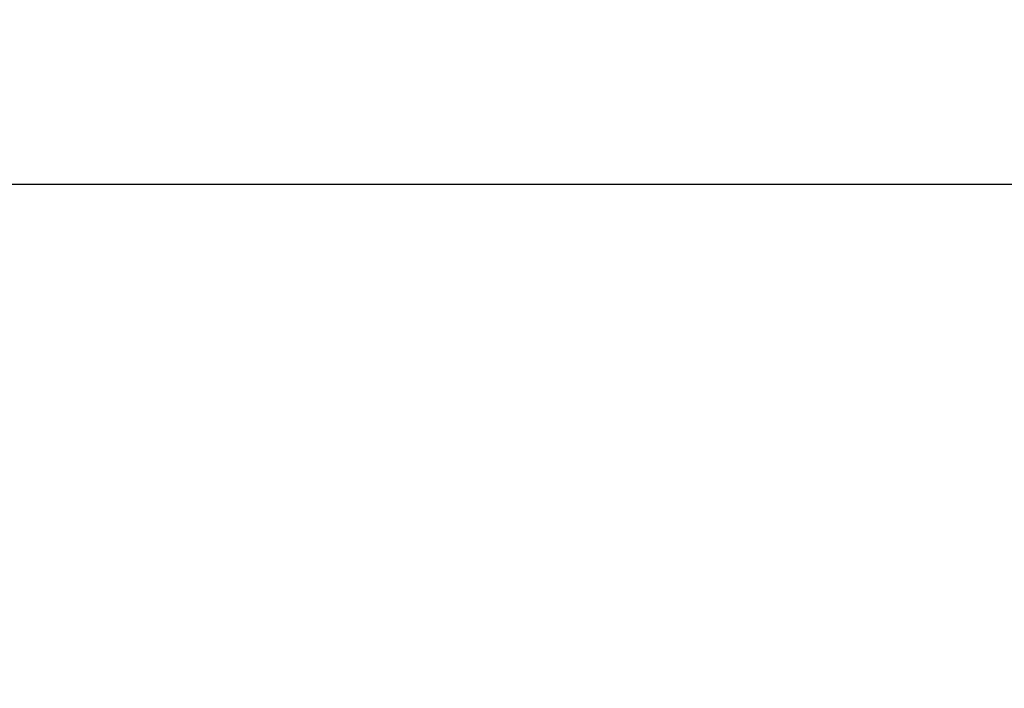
# Paper-space layout 'Blatt5' of a CAD drawing. Header units: millimetres. Extents: x 5 to 418, y 2 to 292.
# Tile 28 of 31: x 236 to 263, y 241 to 260. Entities that reach past the tile are written whole.
import ezdxf

# ---------------------------------------------------------------- set-up
doc = ezdxf.new("R2010")
doc.units = ezdxf.units.MM
doc.layers.add('SLD-0', color=7, linetype='Continuous')
doc.styles.add('SLDTEXTSTYLE0', font='TXT', dxfattribs={"width": 0.605})
doc.dimstyles.new('SLDDIMSTYLE6', dxfattribs={"dimtxt": 3.5, "dimasz": 3.302, "dimexe": 0, "dimexo": 0.0625, "dimgap": 0.875, "dimtad": 1, "dimlfac": 1.5, "dimrnd": 1e-09, "dimzin": 12, "dimdsep": 46, "dimtxsty": 'SLDTEXTSTYLE0', "dimsah": 1, "dimcen": 0.09, "dimadec": 0, "dimazin": 3, "dimtfac": 1, "dimtofl": 0, "dimtmove": 0, "dimatfit": 3, "dimfxl": 1, "dimfrac": 2, "dimtolj": 1, "dimtzin": 12, "dimarcsym": 0})

# ---------------------------------------------------------------- blocks, each defined once
blk = doc.blocks.new('_D_29')
at = {"layer": 'SLD-0'}
for p, q in [((149.356, 124.887), (149.356, 255.974)), ((298.023, 124.887), (298.023, 255.974)), ((149.356, 254.974), (298.023, 254.974))]:
    blk.add_line(p, q, dxfattribs=at)
for points in [[(149.356, 254.974), (152.658, 254.466), (152.658, 255.482)], [(298.023, 254.974), (294.721, 255.482), (294.721, 254.466)]]:
    blk.add_solid(points, dxfattribs=at)
at = {"layer": 'SLD-0', "insert": (219.679, 259.485), "char_height": 3.5, "attachment_point": 1, "style": 'SLDTEXTSTYLE0'}
blk.add_mtext('223', dxfattribs=at)

psp = doc.layouts.new('Blatt5')

# ---------------------------------------------------------------- dimensions: what is measured, and where the dimension line sits
at = {"layer": 'SLD-0'}
dim = psp.add_linear_dim(base=(298.0228, 254.9736), p1=(149.3561, 124.8874), p2=(298.0228, 124.8874), dimstyle='SLDDIMSTYLE6', dxfattribs=at)
dim.commit()
dim.dimension.update_dxf_attribs({"geometry": '_D_29', "text_midpoint": (223.6894, 254.9736), "dimtype": 160})

doc.saveas('drawing.dxf')
